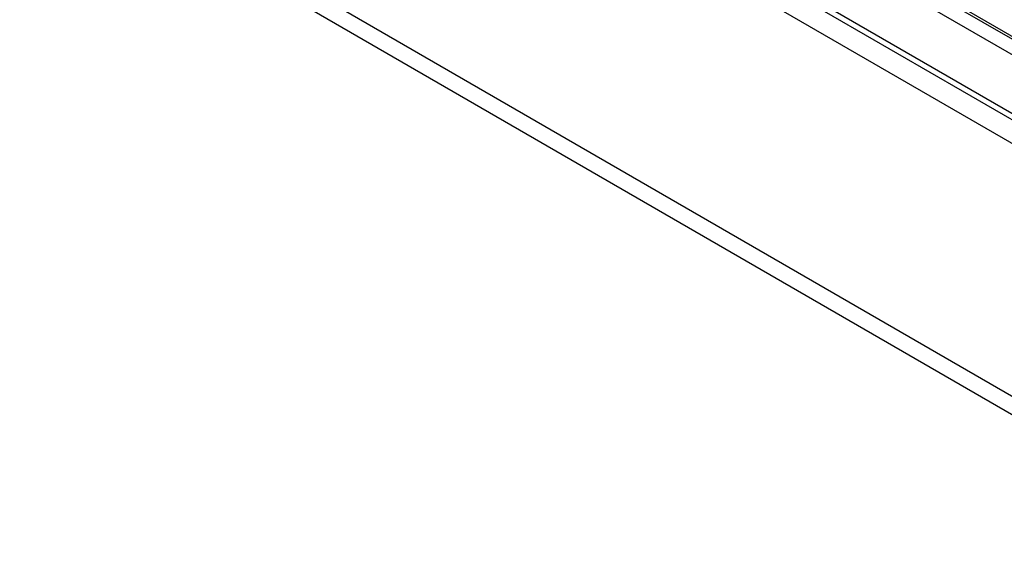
# Model space of a CAD drawing. Header units: millimetres. Extents: x 0 to 4200, y 0 to 2970.
# Tile 57 of 75: x 3044 to 3128, y 2152 to 2199. Entities that reach past the tile are written whole.
import ezdxf

# ---------------------------------------------------------------- set-up
doc = ezdxf.new("R2010")
doc.units = ezdxf.units.MM
doc.header["$LTSCALE"] = 10

msp = doc.modelspace()

# ---------------------------------------------------------------- linework, layer by layer
at = {"color": 7, "linetype": 'Continuous', "lineweight": 25}
for p, q in [((2927.492, 2307.338), (3321.351, 2079.968)), ((2929.193, 2305.814), (3320.312, 2080.026)), ((2968.186, 2281.269), (3321.161, 2077.501)), ((2950.65, 2269.676), (3309.789, 2062.349)), ((2950.249, 2268.326), (3309.388, 2061)), ((3050.606, 2242.887), (3198.957, 2157.246)), ((3199.077, 2156.923), (3050.655, 2242.605)), ((3198.632, 2155.855), (3050.21, 2241.537))]:
    msp.add_line(p, q, dxfattribs=at)

doc.saveas('drawing.dxf')
